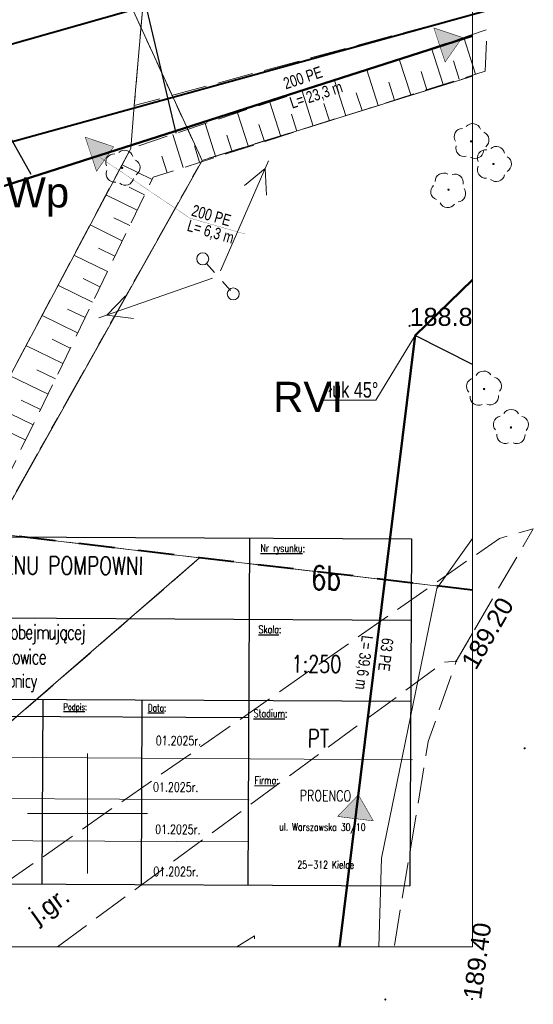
# Model space of a CAD drawing. Header units: metres. Extents: x 7482748 to 7484637, y 5684406 to 5687014.
# Tile 173 of 180: x 7484218 to 7484239, y 5685368 to 5685409. Entities that reach past the tile are written whole.
import ezdxf
from ezdxf.enums import TextEntityAlignment as Align
from ezdxf.lldxf.tags import DXFTag

# ---------------------------------------------------------------- set-up
doc = ezdxf.new("R2010")
doc.units = ezdxf.units.M
doc.header["$MEASUREMENT"] = 0
for name, pattern in [('1', [1.5, 1, -0.5]), ('BUBZ01_500', [1.75, 1.25, -0.5]), ('EGBO02_500', [2.5, 1.5, -1]), ('KTJZ01_500', [2, 1.5, -0.5]), ('l217_500', [2, 1.5, -0.5]), ('l218_500', [1, 0.5, -0.5]), ('PTTL_500', [1.5, 1, -0.5])]:
    doc.linetypes.add(name, pattern=pattern)
for name, color, linetype, lineweight in [('.domiar', 250, 'Continuous', 9), ('.ks tłoczny', 104, 'Continuous', 50), ('_Dzialki', 7, 'Continuous', 0), ('_Kontury', 7, 'Continuous', 0), ('_Kontury_opis', 7, 'Continuous', 0), ('_Podzial_sekcyjny_krzyze', 7, '1', 13), ('_Uzytki', 7, 'Continuous', 0), ('_Uzytki_opis', 7, 'Continuous', 0), ('BUBZ02_D', 7, 'BUBZ01_500', 13), ('BUBZ02_G', 7, 'BUBZ01_500', 13), ('BUBZ02_W', 7, 'Continuous', 13), ('GES__SUSM05_01L', 7, 'Continuous', 13), ('RTPW01_P', 7, 'Continuous', 0), ('RTPW02_P', 7, 'Continuous', 0), ('SUPE_L_3', 1, 'Continuous', 13), ('TABELKI', 7, 'Continuous', 25)]:
    doc.layers.add(name, color=color, linetype=linetype, lineweight=lineweight)
for name, color, linetype, lineweight, true_color in [('_granica_obrębu', 7, 'Continuous', 0, 0x008000), ('GES__SUPS01_07P', 7, 'Continuous', 13, 0xff9100), ('GES__SUPW_01_pL', 5, 'Continuous', 13, 0x0000ff), ('OBOP02_01', 7, 'Continuous', 13, 0x008000)]:
    doc.layers.add(name, color=color, linetype=linetype, lineweight=lineweight, true_color=true_color)
for name, color, linetype, lineweight, transparency in [('BUBI03_01', 7, 'Continuous', 40, 0.5), ('KTJZ01_O', 7, 'KTJZ01_500', 13, 0.5), ('KTJZ01_T', 7, 'Continuous', 13, 0.25), ('PTTL04_O', 7, 'PTTL_500', 13, 0.5), ('RTPW01_G', 7, 'Continuous', 13, 0.25), ('RTPW02_G', 7, 'Continuous', 13, 0.25)]:
    doc.layers.add(name, color=color, linetype=linetype, lineweight=lineweight, transparency=transparency)
doc.layers.add('GES__SUPS01_07G', color=7, linetype='Continuous', lineweight=13, true_color=0xff9100, transparency=0.25)
doc.layers.add('PTWP02_O', color=7, linetype='Continuous', lineweight=13, true_color=0x59d9ff, transparency=0.5)
doc.layers.add('IS_kanalizacja_sanitarna', color=7, linetype='SOLID', true_color=0x000000)
doc.layers.add('IS_Opisy_działek_Net', color=7, linetype='SOLID', true_color=0x000000)
doc.layers.add('IS_Węzeł_sieci_kanalizacyjnej_-_opisy', color=7, linetype='Continuous')
doc.styles.get("Standard").update_dxf_attribs({"font": 'simplex.shx', "width": 0.75})
doc.styles.add('Style-Arial', font='arial.ttf')
tags = doc.linetypes.add('SOLID', pattern=[10, 10, 0]).pattern_tags.tags
tags[6:7] = [DXFTag(74, 4), DXFTag(75, 0), DXFTag(340, '0'), DXFTag(46, 0.0), DXFTag(50, 0.0), DXFTag(44, 0.0), DXFTag(45, 0.0)]
tags[4:5] = [DXFTag(74, 4), DXFTag(75, 0), DXFTag(340, '0'), DXFTag(46, 0.0), DXFTag(50, 0.0), DXFTag(44, 0.0), DXFTag(45, 0.0)]

# ---------------------------------------------------------------- blocks, each defined once
blk = doc.blocks.new('OBOP02_01_8')
at = {"layer": 'OBOP02_01', "linetype": 'Continuous', "lineweight": 13}
h = blk.add_hatch(color=256, dxfattribs=at)
edge = h.paths.add_edge_path()
edge.add_arc((0, 0), 0.05, 0, 360)
for centre, start, end in [((-0.38, 0.12), 102, 222), ((0, 0.4), 30, 150), ((0.38, 0.12), 318, 78), ((-0.24, -0.32), 174, 294), ((0.24, -0.32), 246, 6)]:
    blk.add_arc(centre, 0.35, start, end, dxfattribs=at)
blk = doc.blocks.new('OBOP02_01_9')
at = {"layer": 'OBOP02_01', "linetype": 'Continuous', "lineweight": 13}
h = blk.add_hatch(color=256, dxfattribs=at)
edge = h.paths.add_edge_path()
edge.add_arc((0, 0), 0.05, 0, 360)
for centre, start, end in [((-0.38, 0.12), 102, 222), ((0, 0.4), 30, 150), ((0.38, 0.12), 318, 78), ((-0.24, -0.32), 174, 294), ((0.24, -0.32), 246, 6)]:
    blk.add_arc(centre, 0.35, start, end, dxfattribs=at)
blk = doc.blocks.new('OBOP02_01_13')
at = {"layer": 'OBOP02_01', "linetype": 'Continuous', "lineweight": 13}
h = blk.add_hatch(color=256, dxfattribs=at)
edge = h.paths.add_edge_path()
edge.add_arc((0, 0), 0.05, 0, 360)
for centre, start, end in [((-0.38, 0.12), 102, 222), ((0, 0.4), 30, 150), ((0.38, 0.12), 318, 78), ((-0.24, -0.32), 174, 294), ((0.24, -0.32), 246, 6)]:
    blk.add_arc(centre, 0.35, start, end, dxfattribs=at)
blk = doc.blocks.new('OBOP02_01_16')
at = {"layer": 'OBOP02_01', "linetype": 'Continuous', "lineweight": 13}
h = blk.add_hatch(color=256, dxfattribs=at)
edge = h.paths.add_edge_path()
edge.add_arc((0, 0), 0.05, 0, 360)
for centre, start, end in [((-0.38, 0.12), 102, 222), ((0, 0.4), 30, 150), ((0.38, 0.12), 318, 78), ((-0.24, -0.32), 174, 294), ((0.24, -0.32), 246, 6)]:
    blk.add_arc(centre, 0.35, start, end, dxfattribs=at)
blk = doc.blocks.new('OBOP02_01_17')
at = {"layer": 'OBOP02_01', "linetype": 'Continuous', "lineweight": 13}
h = blk.add_hatch(color=256, dxfattribs=at)
edge = h.paths.add_edge_path()
edge.add_arc((0, 0), 0.05, 0, 360)
for centre, start, end in [((-0.38, 0.12), 102, 222), ((0, 0.4), 30, 150), ((0.38, 0.12), 318, 78), ((-0.24, -0.32), 174, 294), ((0.24, -0.32), 246, 6)]:
    blk.add_arc(centre, 0.35, start, end, dxfattribs=at)
blk = doc.blocks.new('OBOP02_01_21')
at = {"layer": 'OBOP02_01', "linetype": 'Continuous', "lineweight": 13}
h = blk.add_hatch(color=256, dxfattribs=at)
edge = h.paths.add_edge_path()
edge.add_arc((0, 0), 0.05, 0, 360)
for centre, start, end in [((-0.38, 0.12), 102, 222), ((0, 0.4), 30, 150), ((0.38, 0.12), 318, 78), ((-0.24, -0.32), 174, 294), ((0.24, -0.32), 246, 6)]:
    blk.add_arc(centre, 0.35, start, end, dxfattribs=at)
blk = doc.blocks.new('RTPW01')
at = {"layer": 'RTPW01_P', "linetype": 'Continuous', "lineweight": 0}
h = blk.add_hatch(color=256, dxfattribs=at)
edge = h.paths.add_edge_path()
edge.add_arc((0, 0), 0.045, 0, 360)
blk = doc.blocks.new('RTPW01_3')
at = {"layer": 'RTPW02_P', "linetype": 'Continuous', "lineweight": 0}
h = blk.add_hatch(color=256, dxfattribs=at)
edge = h.paths.add_edge_path()
edge.add_arc((0, 0), 0.045, 0, 360)
blk = doc.blocks.new('SUPS01_7')
at = {"layer": 'GES__SUPS01_07P', "linetype": 'Continuous', "lineweight": 13}
h = blk.add_hatch(color=256, dxfattribs=at)
edge = h.paths.add_edge_path()
edge.add_arc((0, 0), 0.045, 0, 360)

msp = doc.modelspace()

# ---------------------------------------------------------------- hatches: boundary and pattern name
at = {"layer": 'IS_kanalizacja_sanitarna', "linetype": 'Continuous', "ltscale": 0.01}
for points in [[(7484236.34761, 5685407.87122), (7484235.16259, 5685408.26902), (7484235.63391, 5685406.84499)], [(7484221.83833, 5685403.32065), (7484220.65402, 5685403.72054), (7484221.12282, 5685402.29568)], [(7484232.02372, 5685376.33492), (7484231.1566, 5685375.43458), (7484232.64525, 5685375.25039)]]:
    msp.add_hatch(color=256, dxfattribs=at).paths.add_polyline_path(points)

# ---------------------------------------------------------------- linework, layer by layer
at = {"layer": '.domiar', "linetype": 'Continuous'}
for points in [[(7484162.52355, 5685422.51013), (7484162.52355, 5685370.01013), (7484236.77355, 5685370.01013), (7484236.77355, 5685422.51013), (7484162.52355, 5685422.51013)], [(7484234.39053, 5685395.46422), (7484232.75415, 5685392.77201), (7484232.75415, 5685392.77201)], [(7484230.59379, 5685392.77201), (7484232.76424, 5685392.77201)], [(7484200.48228, 5685377.99845), (7484234.27028, 5685377.78916)], [(7484200.47355, 5685376.25986), (7484227.47758, 5685376.12904)], [(7484200.46475, 5685374.50805), (7484227.46894, 5685374.37503)]]:
    msp.add_lwpolyline(points, dxfattribs=at)
at = {"layer": '.ks tłoczny', "linetype": 'Continuous'}
for points in [[(7484236.77355, 5685407.93732), (7484224.40289, 5685403.9757), (7484224.40289, 5685403.9757)], [(7484236.77355, 5685397.77298), (7484234.39053, 5685395.46422)], [(7484234.39053, 5685395.46422), (7484231.24117, 5685370.01013)]]:
    msp.add_lwpolyline(points, dxfattribs=at)
at = {"layer": '.ks tłoczny', "color": 111, "linetype": 'Continuous', "true_color": 0x70ffb8}
msp.add_lwpolyline([(7484224.40289, 5685403.9757), (7484205.7915, 5685398.01553)], dxfattribs=at)
at = {"layer": '_Dzialki', "color": 96, "linetype": 'Continuous', "true_color": 0x008000, "flags": 128}
for points in [[(7484225.51428, 5685402.75261), (7484219.14428, 5685416.61261)], [(7484236.77355, 5685406.26287), (7484225.51428, 5685402.75261)], [(7484216.80428, 5685387.22261), (7484225.51428, 5685402.75261)], [(7484225.41428, 5685386.20261), (7484216.80428, 5685387.22261)], [(7484203.98428, 5685367.61261), (7484225.41428, 5685386.20261)], [(7484236.77355, 5685384.8624), (7484225.41428, 5685386.20261)]]:
    msp.add_lwpolyline(points, dxfattribs=at)
at = {"layer": '_granica_obrębu', "linetype": 'EGBO02_500', "lineweight": 40, "flags": 128}
msp.add_lwpolyline([(7484236.77355, 5685384.8624), (7484225.41428, 5685386.20261), (7484216.80428, 5685387.22261), (7484206.23428, 5685388.47261), (7484202.53428, 5685388.90261), (7484162.52355, 5685370.45921)], dxfattribs=at)
at = {"layer": '_Kontury', "color": 96, "linetype": 'l217_500', "true_color": 0x008000, "flags": 128}
for points in [[(7484236.77355, 5685406.26287), (7484225.51428, 5685402.75261)], [(7484225.51428, 5685402.75261), (7484216.80428, 5685387.22261)], [(7484216.80428, 5685387.22261), (7484225.41428, 5685386.20261)], [(7484225.41428, 5685386.20261), (7484220.82428, 5685382.21261)], [(7484236.77355, 5685384.85695), (7484225.41428, 5685386.20261)], [(7484220.82428, 5685382.21261), (7484212.65428, 5685375.12261)]]:
    msp.add_lwpolyline(points, dxfattribs=at)
at = {"layer": '_Podzial_sekcyjny_krzyze', "linetype": 'Continuous'}
for p, q in [((7484220.74428, 5685373.06261), (7484220.74428, 5685378.06261)), ((7484218.24428, 5685375.56261), (7484223.24428, 5685375.56261))]:
    msp.add_line(p, q, dxfattribs=at)
at = {"layer": '_Uzytki', "color": 96, "linetype": 'l218_500', "true_color": 0x008000, "flags": 128}
for points in [[(7484225.51428, 5685402.75261), (7484219.14428, 5685416.61261)], [(7484236.77355, 5685406.26287), (7484225.51428, 5685402.75261)], [(7484216.80428, 5685387.22261), (7484225.51428, 5685402.75261)], [(7484225.41428, 5685386.20261), (7484216.80428, 5685387.22261)], [(7484225.41428, 5685386.20261), (7484220.82428, 5685382.21261)], [(7484236.77355, 5685384.85695), (7484225.41428, 5685386.20261)], [(7484220.82428, 5685382.21261), (7484212.65428, 5685375.12261)]]:
    msp.add_lwpolyline(points, dxfattribs=at)
at = {"layer": 'BUBI03_01', "linetype": 'Continuous', "lineweight": 40, "flags": 128}
msp.add_lwpolyline([(7484236.38428, 5685412.93261), (7484207.57428, 5685404.75261), (7484208.62428, 5685401.05261), (7484237.66428, 5685409.08261), (7484236.38428, 5685412.93261)], close=True, dxfattribs=at)
at = {"layer": 'BUBZ02_D', "linetype": 'BUBZ01_500', "lineweight": 13, "flags": 128}
msp.add_lwpolyline([(7484237.30428, 5685406.47261), (7484237.37428, 5685408.19261), (7484222.54428, 5685403.25261), (7484214.60428, 5685388.29261), (7484210.33428, 5685382.43261), (7484204.76428, 5685377.25261), (7484195.27428, 5685369.75261)], dxfattribs=at)
at = {"layer": 'BUBZ02_G', "linetype": 'BUBZ01_500', "lineweight": 13, "flags": 128}
msp.add_lwpolyline([(7484195.27428, 5685369.75261), (7484204.68428, 5685376.09261), (7484211.95428, 5685381.25261), (7484216.67428, 5685388.02261), (7484223.48428, 5685402.05261), (7484237.30428, 5685406.47261)], dxfattribs=at)
at = {"layer": 'BUBZ02_W', "linetype": 'Continuous', "lineweight": 13}
for p, q in [((7484236.90428, 5685406.34261), (7484236.41428, 5685407.87261)), ((7484235.55428, 5685405.91261), (7484235.06428, 5685407.42261)), ((7484234.20428, 5685405.48261), (7484233.72428, 5685406.97261)), ((7484236.22428, 5685406.13261), (7484235.98428, 5685406.89261)), ((7484232.84428, 5685405.04261), (7484232.37428, 5685406.52261)), ((7484234.87428, 5685405.69261), (7484234.63428, 5685406.45261)), ((7484231.49428, 5685404.61261), (7484231.02428, 5685406.08261)), ((7484230.14428, 5685404.18261), (7484229.68428, 5685405.63261)), ((7484233.52428, 5685405.26261), (7484233.28428, 5685406.01261)), ((7484232.17428, 5685404.83261), (7484231.93428, 5685405.56261)), ((7484228.79428, 5685403.75261), (7484228.33428, 5685405.18261)), ((7484230.82428, 5685404.40261), (7484230.58428, 5685405.12261)), ((7484227.44428, 5685403.32261), (7484226.98428, 5685404.73261)), ((7484229.46428, 5685403.96261), (7484229.23428, 5685404.68261)), ((7484226.08428, 5685402.88261), (7484225.64428, 5685404.28261)), ((7484228.11428, 5685403.53261), (7484227.88428, 5685404.24261)), ((7484224.73428, 5685402.45261), (7484224.29428, 5685403.83261)), ((7484226.76428, 5685403.10261), (7484226.54428, 5685403.80261)), ((7484225.41428, 5685402.67261), (7484225.19428, 5685403.36261)), ((7484224.06428, 5685402.23261), (7484223.84428, 5685402.92261)), ((7484223.43428, 5685401.96261), (7484222.18428, 5685402.57261)), ((7484223.12428, 5685401.32261), (7484222.48428, 5685401.63261)), ((7484222.81428, 5685400.68261), (7484221.51428, 5685401.31261)), ((7484222.50428, 5685400.04261), (7484221.84428, 5685400.36261)), ((7484222.19428, 5685399.40261), (7484220.85428, 5685400.06261)), ((7484221.88428, 5685398.76261), (7484221.20428, 5685399.10261)), ((7484221.57428, 5685398.12261), (7484220.18428, 5685398.80261)), ((7484221.26428, 5685397.49261), (7484220.56428, 5685397.83261)), ((7484220.95428, 5685396.85261), (7484219.51428, 5685397.55261)), ((7484220.33428, 5685395.57261), (7484218.85428, 5685396.29261)), ((7484220.64428, 5685396.21261), (7484219.91428, 5685396.56261)), ((7484219.72428, 5685394.29261), (7484218.18428, 5685395.04261)), ((7484220.02428, 5685394.93261), (7484219.27428, 5685395.30261)), ((7484219.10428, 5685393.02261), (7484217.52428, 5685393.78261)), ((7484219.41428, 5685393.65261), (7484218.63428, 5685394.03261)), ((7484218.48428, 5685391.74261), (7484216.85428, 5685392.53261)), ((7484218.79428, 5685392.38261), (7484217.98428, 5685392.77261)), ((7484218.17428, 5685391.10261), (7484217.34428, 5685391.50261))]:
    msp.add_line(p, q, dxfattribs=at)
at = {"layer": 'GES__SUPW_01_pL', "linetype": 'Continuous', "lineweight": 13, "flags": 128}
msp.add_lwpolyline([(7484236.77355, 5685387.01194), (7484235.28428, 5685384.93261), (7484232.98428, 5685373.69261), (7484232.87451, 5685370.01013)], dxfattribs=at)
at = {"layer": 'GES__SUSM05_01L', "linetype": 'Continuous', "lineweight": 13}
for p, q in [((7484225.70428, 5685398.46261), (7484226.03428, 5685398.08261)), ((7484226.36428, 5685397.71261), (7484226.69428, 5685397.33261))]:
    msp.add_line(p, q, dxfattribs=at)
for centre in [(7484225.54428, 5685398.65261), (7484226.81428, 5685397.19261)]:
    msp.add_circle(centre, 0.25, dxfattribs=at)
at = {"layer": 'IS_kanalizacja_sanitarna', "linetype": 'Continuous', "ltscale": 0.01, "const_width": 0.02}
for points in [[(7484236.34761, 5685407.87122), (7484235.16259, 5685408.26902), (7484235.63391, 5685406.84499), (7484236.34761, 5685407.87122)], [(7484221.83833, 5685403.32065), (7484220.65402, 5685403.72054), (7484221.12282, 5685402.29568), (7484221.83833, 5685403.32065)], [(7484232.02372, 5685376.33492), (7484231.1566, 5685375.43458), (7484232.64525, 5685375.25039), (7484232.02372, 5685376.33492)]]:
    msp.add_lwpolyline(points, dxfattribs=at)
at = {"layer": 'IS_Opisy_działek_Net', "linetype": 'Continuous', "ltscale": 0.01, "const_width": 0.01}
msp.add_lwpolyline([(7484221.26043, 5685402.87932), (7484225.00726, 5685400.34853), (7484227.30174, 5685399.68793)], dxfattribs=at)
at = {"layer": 'IS_Węzeł_sieci_kanalizacyjnej_-_opisy', "color": 18, "linetype": 'SOLID', "ltscale": 0.01, "true_color": 0x000000}
for points in [[(7484219.02468, 5685426.80252), (7484224.42561, 5685403.87929)], [(7484207.19629, 5685422.13334), (7484218.38899, 5685402.18575)], [(7484236.77355, 5685394.25459), (7484234.39053, 5685395.46422)]]:
    msp.add_lwpolyline(points, dxfattribs=at)
at = {"layer": 'KTJZ01_O', "linetype": 'KTJZ01_500', "lineweight": 13, "flags": 128}
for points in [[(7484236.77355, 5685413.04012), (7484236.38428, 5685412.93261), (7484223.04428, 5685409.14261), (7484222.69428, 5685405.03261), (7484236.77355, 5685408.84163)], [(7484219.50094, 5685370.01013), (7484235.58428, 5685381.86261), (7484236.09428, 5685381.90261), (7484239.30428, 5685387.41261), (7484237.89428, 5685387.01261), (7484213.52429, 5685370.01013)], [(7484236.77355, 5685383.06859), (7484236.09428, 5685381.90261), (7484234.93428, 5685378.55261), (7484233.51053, 5685370.01013)]]:
    msp.add_lwpolyline(points, dxfattribs=at)
at = {"layer": 'PTTL04_O', "linetype": 'PTTL_500', "lineweight": 13, "flags": 128}
msp.add_lwpolyline([(7484226.95913, 5685370.01013), (7484227.70428, 5685370.46261), (7484227.66054, 5685370.01013)], dxfattribs=at)
at = {"layer": 'PTWP02_O', "linetype": 'Continuous', "lineweight": 13, "flags": 128}
msp.add_lwpolyline([(7484198.60986, 5685370.01013), (7484198.75428, 5685370.09261), (7484208.76428, 5685377.67261), (7484216.80428, 5685387.22261), (7484214.60428, 5685388.29261), (7484222.54428, 5685403.25261), (7484222.69428, 5685405.03261), (7484223.04428, 5685409.14261), (7484223.16428, 5685410.49261), (7484218.88428, 5685414.56261), (7484217.97428, 5685415.43261), (7484210.5263, 5685422.51013)], dxfattribs=at)
at = {"layer": 'SUPE_L_3', "linetype": 'Continuous'}
for p, q in [((7484226.28428, 5685398.15261), (7484228.28428, 5685402.73261)), ((7484227.28428, 5685401.70261), (7484228.14428, 5685402.41261)), ((7484228.20428, 5685401.30261), (7484228.14428, 5685402.41261)), ((7484221.22428, 5685396.20261), (7484225.94428, 5685397.84261)), ((7484221.55428, 5685396.31261), (7484222.33428, 5685397.11261)), ((7484221.55428, 5685396.31261), (7484222.66428, 5685396.17261))]:
    msp.add_line(p, q, dxfattribs=at)
at = {"layer": 'TABELKI'}
for p, q in [((7484200.48315, 5685387.15883), (7484234.2387, 5685386.99255)), ((7484227.48718, 5685387.02581), (7484227.41601, 5685372.57907)), ((7484234.2387, 5685386.99255), (7484234.16754, 5685372.54581)), ((7484200.46651, 5685383.7805), (7484234.22206, 5685383.61421)), ((7484200.44987, 5685380.40216), (7484234.20542, 5685380.23588)), ((7484218.88505, 5685380.31135), (7484218.84792, 5685372.62127)), ((7484223.01334, 5685380.25184), (7484222.9764, 5685372.60094)), ((7484200.44637, 5685379.69289), (7484227.4504, 5685379.55987)), ((7484200.41199, 5685372.71209), (7484234.16754, 5685372.54581))]:
    msp.add_line(p, q, dxfattribs=at)

# ---------------------------------------------------------------- block references
at = {"layer": 'GES__SUPS01_07P', "linetype": 'Continuous', "lineweight": 13, "rotation": 270}
msp.add_blockref('SUPS01_7', (7484236.75428, 5685367.83261), dxfattribs=at)
at = {"layer": 'OBOP02_01', "linetype": 'Continuous', "lineweight": 13}
for name, p, rotation in [('OBOP02_01_21', (7484236.71428, 5685403.54261), 277.8), ('OBOP02_01_13', (7484222.18428, 5685402.44261), 271.81), ('OBOP02_01_16', (7484237.64428, 5685402.60261), 269.69), ('OBOP02_01_17', (7484235.77428, 5685401.53261), 318.22), ('OBOP02_01_8', (7484237.25428, 5685393.23261), 1.86), ('OBOP02_01_9', (7484238.37428, 5685391.63261), 359.28)]:
    msp.add_blockref(name, p, dxfattribs=dict(at, rotation=rotation))
at = {"layer": 'RTPW01_P', "linetype": 'Continuous', "lineweight": 0}
msp.add_blockref('RTPW01', (7484234.15428, 5685395.86261), dxfattribs=at)
at = {"layer": 'RTPW02_P', "linetype": 'Continuous', "lineweight": 0}
for p in [(7484236.09428, 5685381.90261), (7484238.94428, 5685378.27261), (7484233.14428, 5685367.81261)]:
    msp.add_blockref('RTPW01_3', p, dxfattribs=at)

# ---------------------------------------------------------------- texts
at = {"layer": '_Kontury_opis', "color": 96, "linetype": 'Continuous', "lineweight": 13, "true_color": 0x008000, "style": 'Style-Arial'}
msp.add_text('RVI', height=1.25, dxfattribs=at).set_placement((7484228.47428, 5685392.28261))
at = {"layer": '_Uzytki_opis', "color": 96, "linetype": 'Continuous', "lineweight": 13, "true_color": 0x008000, "style": 'Style-Arial'}
msp.add_text('Wp', height=1.25, dxfattribs=at).set_placement((7484217.36428, 5685400.79261))
at = {"layer": 'GES__SUPS01_07G', "linetype": 'Continuous', "lineweight": 13, "style": 'Style-Arial'}
msp.add_text('189.40', height=0.75, rotation=82.2, dxfattribs=at).set_placement((7484236.75428, 5685367.83261), align=Align.MIDDLE_LEFT)
at = {"layer": 'IS_Opisy_działek_Net', "linetype": 'Continuous', "ltscale": 0.01, "char_height": 0.4824}
for s, insert, attachment_point, rotation in [('{\\fArial|b0|i0|c238|p34;200 PE}', (7484229.00088, 5685405.70012), 7, 18.338549), ('\\fArial|b0|i0;L= 23,3 m', (7484229.11415, 5685405.3584), 1, 18.338549), ('{\\fArial|b0|i0|c238|p34;200 PE}', (7484225.03714, 5685400.45231), 7, 343.938549), ('\\fArial|b0|i0;L= 6,3 m', (7484224.99132, 5685400.29317), 1, 343.938549), ('\\fArial|b0|i0;L= 39,6 m', (7484232.64565, 5685382.93254), 1, 262.938549), ('{\\fArial|b0|i0|c238|p34;63 PE}', (7484233.00292, 5685382.88829), 7, 262.938549)]:
    msp.add_mtext(s, dxfattribs=dict(at, insert=insert, attachment_point=attachment_point, rotation=rotation))
at = {"layer": 'IS_Węzeł_sieci_kanalizacyjnej_-_opisy', "color": 18, "linetype": 'SOLID', "ltscale": 0.01, "true_color": 0x000000, "insert": (7484230.78263, 5685392.86538), "char_height": 0.6444, "attachment_point": 7}
msp.add_mtext('{\\fArial|b0|i0|c238|p34;łuk 45%%D}', dxfattribs=at)
at = {"layer": 'KTJZ01_T', "linetype": 'Continuous', "lineweight": 13, "style": 'Style-Arial'}
msp.add_text('j.gr.', height=0.75, rotation=35.68, dxfattribs=at).set_placement((7484219.15428, 5685371.75261), align=Align.MIDDLE_CENTER)
at = {"layer": 'RTPW01_G', "linetype": 'Continuous', "lineweight": 13, "style": 'Style-Arial'}
msp.add_text('188.8', height=0.75, dxfattribs=at).set_placement((7484234.15428, 5685395.86261))
at = {"layer": 'RTPW02_G', "linetype": 'Continuous', "lineweight": 13, "style": 'Style-Arial'}
msp.add_text('189.20', height=0.75, rotation=59.78, dxfattribs=at).set_placement((7484236.91428, 5685381.49261))
at = {"layer": 'TABELKI', "attachment_point": 1, "rotation": 359.717757}
for s, insert, char_height, width in [('{\\Fsimplex.shx|c238;\\LNr rysunku\\l:}', (7484227.94732, 5685386.77094), 0.31941, 12.8212784), ('{\\Fsimplex.shx|c238;\\LSkala\\l:}', (7484227.86688, 5685383.38335), 0.31941, 12.8212784), ('{\\Fsimplex.shx|c238;\\LPodpis\\l:}', (7484219.74718, 5685380.13127), 0.27027, 11.8350262), ('{\\Fsimplex.shx|c238;\\LData\\l:}', (7484223.26083, 5685380.10672), 0.29484, 11.8350262), ('{\\Fsimplex.shx|c238;\\LStadium\\l:}', (7484227.66526, 5685379.88634), 0.31941, 12.8212784), ('{\\Fsimplex.shx|c238;\\LFirma\\l:}', (7484227.70421, 5685377.10365), 0.31941, 12.8212784), ('{\\Fsimplex.shx|c238;ul. Warszawska 30/10}', (7484228.72707, 5685375.16162), 0.315315, 8.8762697), ('{\\Fsimplex.shx|c238;25-312 Kielce}', (7484229.48327, 5685373.58618), 0.315315, 8.8762697)]:
    msp.add_mtext(s, dxfattribs=dict(at, insert=insert, char_height=char_height, width=width))
at = {"layer": 'TABELKI', "lineweight": 25, "attachment_point": 1, "rotation": 359.717757}
for s, insert, char_height, width in [('PROJEKT ZAGOSPODAROWANIA TERENU POMPOWNI \\PŚCIEKÓW P2', (7484204.19462, 5685386.33342), 0.75, 29.4904078), ('6b', (7484230.05113, 5685385.87338), 1, 17.7525393), ('\\pt20.474;{\\T0.85;Budo\\H0.92308x;wa oczyszczalni ścieków i sieci kanalizacji sanitarnej obejmującej\\Pmiejscowości Niska Jabłonica, Ninków i Rzuców, gmina Borkowice\\PEtap II - od pompowni P2 do pompowni P1 w Niskiej Jabłonicy}', (7484202.07386, 5685383.54464), 0.65, 48.1059249), ('{\\fsimplex.shx|b0|i0|c238|p0;1:250}', (7484229.24227, 5685382.14541), 0.716625, 17.7525393), ('PT', (7484229.91295, 5685379.06097), 0.75, 17.7525393), ('01.2025r.', (7484223.5906, 5685378.78758), 0.383906, 26.8362711), ('01.2025r.', (7484223.47769, 5685376.85372), 0.383906, 26.8362711), ('01.2025r.', (7484223.56509, 5685375.09206), 0.383906, 26.8362711), ('01.2025r.', (7484223.49092, 5685373.33782), 0.383906, 26.8362711)]:
    msp.add_mtext(s, dxfattribs=dict(at, insert=insert, char_height=char_height, width=width))
at = {"layer": 'TABELKI', "lineweight": 30, "insert": (7484229.5823, 5685376.52741), "char_height": 0.45045, "width": 17.7525393, "attachment_point": 1, "rotation": 359.717757}
msp.add_mtext('{\\Fsimplex.shx|c238;PROENCO}', dxfattribs=at)

doc.saveas('drawing.dxf')
